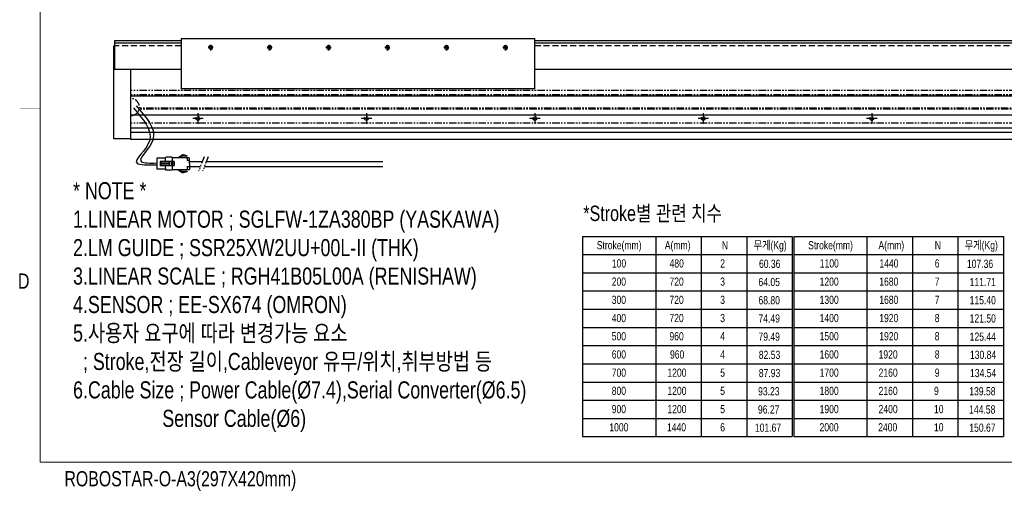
# Model space of a CAD drawing. Extents: x 4 to 2311, y -23 to 1597.
# Tile 1 of 22: x 6 to 1175, y -23 to 535. Entities that reach past the tile are written whole.
import ezdxf
from ezdxf.enums import TextEntityAlignment as Align

# ---------------------------------------------------------------- set-up
doc = ezdxf.new("R2010")
doc.units = 0
doc.header["$LTSCALE"] = 7
doc.header["$MEASUREMENT"] = 0
for name, pattern in [('CENTER', [2, 1.25, -0.25, 0.25, -0.25]), ('CENTER2', [28.575, 19.05, -3.175, 3.175, -3.175]), ('DASHED', [0.75, 0.5, -0.25]), ('PHANTOM', [2.5, 1.25, -0.25, 0.25, -0.25, 0.25, -0.25])]:
    doc.linetypes.add(name, pattern=pattern)
doc.layers.get('0').update_dxf_attribs({"linetype": 'CONTINUOUS'})
for name, color, linetype in [('2', 4, 'CONTINUOUS'), ('3', 4, 'CONTINUOUS'), ('C', 1, 'CENTER2'), ('CL', 1, 'CENTER'), ('D', 4, 'CONTINUOUS'), ('HIDDEN', 5, 'DASHED'), ('PHANTOM', 6, 'PHANTOM')]:
    doc.layers.add(name, color=color, linetype=linetype)
doc.styles.get("Standard").update_dxf_attribs({"font": 'Gulim.ttf', "width": 0.8})

# ---------------------------------------------------------------- blocks, each defined once
blk = doc.blocks.new('M5-b')
blk.add_circle((0, 0), 2.07)
at = {"layer": 'C'}
for p, q in [((3, 0), (-3, 0)), ((0, 3), (0, -3))]:
    blk.add_line(p, q, dxfattribs=at)
at = {"layer": 'D'}
blk.add_arc((0, 0), 2.5, 255, 165, dxfattribs=at)
blk = doc.blocks.new('A$C23AD1662')
for p, q in [((0, 17.5), (0, 3.5)), ((0, 17.5), (20.5, 17.5)), ((0, 14), (2.7, 14)), ((2.7, 19.7), (4.1, 19.7)), ((2.7, 19.2), (2.7, 19.7)), ((2.7, 19.2), (9.2, 19.2)), ((2.7, 17.5), (2.7, 14)), ((4.1, 20.1), (4.1, 19.7)), ((4.1, 20.1), (5.6, 20.1)), ((5.6, 20.5), (5.6, 20.1)), ((5.6, 20.5), (7.1, 20.5)), ((7.1, 21), (8.6, 21)), ((7.1, 21), (7.1, 20.5)), ((13.8, 17.5), (8.6, 21)), ((18, 13.1), (18, 7.9)), ((18, 13.1), (20.5, 13.1)), ((18.4, 13.1), (18.4, 7.9)), ((20.5, 18.2), (20.5, 2.7)), ((20.5, 18.2), (27.5, 18.2)), ((20.5, 17.5), (20.5, 3.5)), ((20.5, 13), (34.7, 13)), ((21.5, 13), (21.5, 8)), ((24, 13), (24, 8)), ((24, 12.5), (33.7, 12.5)), ((28.5, 17.2), (28.5, 13)), ((28.5, 17), (38.7, 17)), ((33.7, 13), (33.7, 8)), ((34.7, 13), (34.7, 8)), ((38.7, 17), (38.7, 4)), ((0, 11), (0, 11)), ((2.7, 7), (0, 7)), ((20.5, 3.5), (0, 3.5)), ((2.7, 7), (2.7, 3.5)), ((9.2, 1.7), (2.7, 1.7)), ((2.7, 1.7), (2.7, 1.3)), ((4.1, 1.3), (2.7, 1.3)), ((4.1, 1.3), (4.1, 0.9)), ((5.6, 0.9), (4.1, 0.9)), ((5.6, 0.9), (5.6, 0.4)), ((7.1, 0.4), (5.6, 0.4)), ((7.1, 0.4), (7.1, 0)), ((13.8, 3.5), (8.6, 0)), ((18, 7.9), (20.5, 7.9)), ((18.4, 10.5), (20.5, 10.5)), ((20.5, 8), (34.7, 8)), ((20.5, 2.7), (27.5, 2.7)), ((24, 10.7), (33.7, 10.7)), ((24, 10.2), (33.7, 10.2)), ((24, 8.5), (33.7, 8.5)), ((28.5, 8), (28.5, 3.7)), ((28.5, 4), (38.7, 4)), ((8.6, 0), (7.1, 0))]:
    blk.add_line(p, q)
for centre, radius, start, end in [((9.2, 15.7), 3.49, 30, 90), ((27.5, 17.2), 1, 0, 90), ((9.2, 5.2), 3.49, 270, 330), ((27.5, 3.7), 1, 270, 0)]:
    blk.add_arc(centre, radius, start, end)
blk = doc.blocks.new('A$C67637538')
for p, q in [((1559, 39.3), (0, 39.3)), ((0, 29.8), (0, 39.3)), ((0, 0.8), (0, 9.8)), ((1559, 0.8), (0, 0.8))]:
    blk.add_line(p, q)
at = {"linetype": 'ByBlock'}
for p, q in [((1559, 34.3), (0, 34.3)), ((1559, 33.3), (0, 33.3)), ((1549.3, 17.3), (9.7, 17.3)), ((1549.1, 18.3), (9.9, 18.3))]:
    blk.add_line(p, q, dxfattribs=at)
for centre in [(79.5, 6.3), (279.5, 6.3), (479.5, 6.3), (679.5, 6.3), (879.5, 6.3)]:
    blk.add_circle(centre, 2.25)
blk.add_arc((0, 19.8), 10, 270, 90, dxfattribs=at)
at = {"layer": 'CL', "linetype": 'CENTER', "ltscale": 0.25}
for p, q in [((79.5, 12.5), (79.5, 0)), ((279.5, 12.5), (279.5, 0)), ((479.5, 12.5), (479.5, 0)), ((679.5, 12.5), (679.5, 0)), ((879.5, 12.5), (879.5, 0)), ((85.8, 6.3), (73.3, 6.3)), ((285.8, 6.3), (273.3, 6.3)), ((485.8, 6.3), (473.3, 6.3)), ((685.8, 6.3), (673.3, 6.3)), ((885.8, 6.3), (873.3, 6.3))]:
    blk.add_line(p, q, dxfattribs=at)

msp = doc.modelspace()

# ---------------------------------------------------------------- linework, layer by layer
for p, q in [((117.194, 393.76), (117.194, 503.76001)), ((117.194, 503.76001), (118.14701, 503.76001)), ((118.14701, 509.76001), (118.14701, 475.76001)), ((197.194, 509.76001), (118.14701, 509.76001)), ((197.194, 507.26001), (118.14701, 507.26001)), ((197.194, 512.76001), (197.194, 474.26)), ((197.194, 512.76001), (617.194, 512.76001)), ((617.194, 452.76), (617.194, 512.76001)), ((1716.14701, 509.76001), (617.194, 509.76001)), ((1716.14701, 507.26001), (617.194, 507.26001)), ((197.194, 475.76001), (118.14701, 475.76001)), ((137.194, 475.76001), (137.194, 393.76)), ((197.194, 474.26), (197.194, 474.26)), ((197.194, 474.26), (197.194, 452.76)), ((1716.14701, 475.76001), (617.194, 475.76001)), ((617.194, 452.76001), (197.194, 452.76001)), ((1697.194, 444.26), (137.194, 444.26)), ((137.194, 444.26), (137.194, 392.76)), ((1697.194, 421.76), (137.194, 421.76)), ((1697.194, 406.36), (137.194, 406.36)), ((1697.194, 401.16), (137.194, 401.16)), ((137.194, 393.76), (117.194, 393.76)), ((1697.194, 392.76), (137.194, 392.76)), ((206.94616, 366.88949), (222.41086, 366.88949)), ((227.28886, 366.88949), (436.73397, 366.88949)), ((206.92366, 360.64636), (219.99512, 360.64636)), ((224.87312, 360.64636), (436.73397, 360.64636))]:
    msp.add_line(p, q)
at = {"const_width": 1.2}
for points in [[(30, 1564), (30, 10)], [(30, 10), (2310, 10)]]:
    msp.add_lwpolyline(points, dxfattribs=at)
for points, knots in [([(143.7689, 432.74687), (155.48533, 419.55068), (178.32129, 393.83058), (137.08535, 364.90858), (160.02715, 364.67514), (168.27642, 365.02522)], [0, 0, 0, 0, 45.9604171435, 89.5793224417, 110.0213125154, 110.0213125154, 110.0213125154, 110.0213125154]), ([(140.4839, 430.41287), (151.76173, 417.33314), (174.12632, 391.39525), (130.16296, 362.14026), (157.80938, 362.57464), (168.27642, 362.92984)], [0, 0, 0, 0, 44.9353159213, 89.1093678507, 114.2614506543, 114.2614506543, 114.2614506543, 114.2614506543])]:
    msp.add_open_spline(points, degree=3, knots=knots)
at = {"layer": '2'}
for p, q in [((673.8018, 277.935), (922.7526, 277.935)), ((673.8018, 277.935), (673.8018, 40.335)), ((760.7526, 277.935), (760.7526, 40.335)), ((814.7526, 277.935), (814.7526, 40.335)), ((868.7526, 277.935), (868.7526, 40.335)), ((868.7526, 277.935), (868.7526, 40.335)), ((922.7526, 277.935), (922.7526, 40.335)), ((924.5526, 277.935), (924.5526, 40.335)), ((924.5526, 277.935), (1173.5034, 277.935)), ((924.5526, 277.935), (924.5526, 40.335)), ((1011.5034, 277.935), (1011.5034, 40.335)), ((1065.5034, 277.935), (1065.5034, 40.335)), ((1065.5034, 277.935), (1065.5034, 40.335)), ((1119.5034, 277.935), (1119.5034, 40.335)), ((1173.5034, 277.935), (1173.5034, 40.335)), ((673.8018, 256.335), (922.7526, 256.335)), ((924.5526, 256.335), (1173.5034, 256.335)), ((673.8018, 234.735), (922.7526, 234.735)), ((924.5526, 234.735), (1173.5034, 234.735)), ((673.8018, 213.135), (922.7526, 213.135)), ((924.5526, 213.135), (1173.5034, 213.135)), ((673.8018, 191.535), (922.7526, 191.535)), ((924.5526, 191.535), (1173.5034, 191.535)), ((673.8018, 169.935), (922.7526, 169.935)), ((924.5526, 169.935), (1173.5034, 169.935)), ((673.8018, 148.335), (922.7526, 148.335)), ((924.5526, 148.335), (1173.5034, 148.335)), ((673.8018, 126.735), (922.7526, 126.735)), ((924.5526, 126.735), (1173.5034, 126.735)), ((673.8018, 105.135), (922.7526, 105.135)), ((924.5526, 105.135), (1173.5034, 105.135)), ((673.8018, 83.535), (922.7526, 83.535)), ((924.5526, 83.535), (1173.5034, 83.535)), ((673.8018, 61.935), (922.7526, 61.935)), ((924.5526, 61.935), (1173.5034, 61.935)), ((673.8018, 40.335), (922.7526, 40.335)), ((924.5526, 40.335), (1173.5034, 40.335))]:
    msp.add_line(p, q, dxfattribs=at)
at = {"layer": '3', "const_width": 0.3}
msp.add_lwpolyline([(6, 430), (30, 430)], dxfattribs=at)
at = {"layer": 'HIDDEN', "color": 3, "ltscale": 2}
for p, q in [((197.194, 503.76001), (118.14701, 503.76001)), ((1716.14701, 503.76001), (617.194, 503.76001))]:
    msp.add_line(p, q, dxfattribs=at)
at = {"layer": 'PHANTOM'}
for p, q in [((224.56142, 372.44732), (217.83442, 355.06232)), ((229.43942, 372.44732), (222.71242, 355.06232))]:
    msp.add_line(p, q, dxfattribs=at)

# ---------------------------------------------------------------- block references
for p in [(232.194, 501.76001), (302.194, 501.76001), (372.194, 501.76001), (442.194, 501.76001), (512.194, 501.76001), (582.194, 501.76001)]:
    msp.add_blockref('M5-b', p)
at = {"xscale": -1, "rotation": 0.1720048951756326}
msp.add_blockref('A$C23AD1662', (206.97919, 353.72716), dxfattribs=at)
at = {"layer": 'PHANTOM'}
msp.add_blockref('A$C67637538', (137.694, 411.51), dxfattribs=at)

# ---------------------------------------------------------------- texts
at = {"attachment_point": 1}
for s, insert, char_height in [('* NOTE *\\P1.LINEAR MOTOR ; SGLFW-1ZA380BP (YASKAWA)\\P2.LM GUIDE ; SSR25XW2UU+00L-II (THK)\\P3.LINEAR SCALE ; RGH41B05L00A (RENISHAW)\\P4.SENSOR ; EE-SX674 (OMRON)\\P5.사용자 요구에 따라 변경가능 요소\\P  ; Stroke,전장 길이,Cableveyor 유무/위치,취부방법 등\\P6.Cable Size ; Power Cable(%%C7.4),Serial Converter(%%C6.5)\\P                  Sensor Cable(%%C6)\\P\\P            ', (68.8894, 342.197), 20.25), ('*Stroke{\\f굴림|b0|i0|c129|p49;별} {\\f굴림|b0|i0|c129|p49;관련} {\\f굴림|b0|i0|c129|p49;치수}', (674.74945, 314.33575), 18.225), ('Stroke(mm)', (690.7677, 272.28768), 9.72), ('무게(Kg)', (876.9507, 272.28768), 9.72), ('Stroke(mm)', (941.721, 272.28768), 9.72), ('무게(Kg)', (1127.7015, 272.28768), 9.72), ('60.36', (883.37027, 250.23074), 9.72), ('107.36', (1130.27207, 250.23074), 9.72), ('64.05', (882.75827, 228.63074), 9.72), ('111.71', (1133.50907, 228.63074), 9.72), ('68.80', (882.75827, 207.03074), 9.72), ('115.40', (1133.50907, 207.03074), 9.72), ('74.49', (882.75827, 185.43074), 9.72), ('121.50', (1133.50907, 185.43074), 9.72), ('79.49', (882.75827, 163.83074), 9.72), ('125.44', (1133.50907, 163.83074), 9.72), ('82.53', (883.15067, 142.23074), 9.72), ('130.84', (1133.90147, 142.23074), 9.72), ('87.93', (883.15157, 120.63074), 9.72), ('134.54', (1133.90237, 120.63074), 9.72), ('93.23', (882.32159, 99.03074), 9.72), ('139.58', (1133.07239, 99.03074), 9.72), ('96.27', (882.12089, 77.43074), 9.72), ('144.58', (1132.87169, 77.43074), 9.72), ('101.67', (878.52029, 55.83074), 9.72), ('150.67', (1133.12009, 55.83074), 9.72)]:
    msp.add_mtext(s, dxfattribs=dict(at, insert=insert, char_height=char_height))
at = {"char_height": 9.72, "width": 38.691, "attachment_point": 1}
for s, insert in [('A(mm)', (771.55602, 272.28768)), ('N', (839.2047, 272.28768)), ('A(mm)', (1025.22912, 272.28768)), ('N', (1092.0552, 272.28768)), ('100', (708.7245, 250.68768)), ('480', (777.20316, 250.68768)), ('2', (837.31704, 250.68768)), ('1100', (955.52844, 250.68768)), ('1440', (1026.37392, 250.68768)), ('6', (1092.0552, 250.68768)), ('200', (708.53766, 229.08768)), ('720', (777.01632, 229.08768)), ('3', (837.31704, 229.08768)), ('1200', (955.3416, 229.08768)), ('1680', (1026.18708, 229.08768)), ('7', (1092.0552, 229.08768)), ('300', (708.53766, 207.48768)), ('720', (777.01632, 207.48768)), ('3', (837.31704, 207.48768)), ('1300', (955.3416, 207.48768)), ('1680', (1026.18708, 207.48768)), ('7', (1092.0552, 207.48768)), ('400', (708.53766, 185.88768)), ('720', (777.01632, 185.88768)), ('3', (837.31704, 185.88768)), ('1400', (955.3416, 185.88768)), ('1920', (1026.18708, 185.88768)), ('8', (1092.0552, 185.88768)), ('500', (708.53766, 164.28768)), ('960', (777.01632, 164.28768)), ('4', (837.31704, 164.28768)), ('1500', (955.3416, 164.28768)), ('1920', (1026.18708, 164.28768)), ('8', (1092.0552, 164.28768)), ('600', (708.53766, 142.68768)), ('960', (777.68358, 142.68768)), ('4', (837.31704, 142.68768)), ('1600', (955.3416, 142.68768)), ('1920', (1025.37168, 142.68768)), ('8', (1092.0552, 142.68768)), ('700', (708.53766, 121.08768)), ('1200', (774.62088, 121.08768)), ('5', (837.31704, 121.08768)), ('1700', (955.3416, 121.08768)), ('2160', (1025.37168, 121.08768)), ('9', (1092.0552, 121.08768)), ('800', (708.53766, 99.48768)), ('1200', (774.62088, 99.48768)), ('5', (837.31704, 99.48768)), ('1800', (955.3416, 99.48768)), ('2160', (1025.37168, 99.48768)), ('9', (1091.16204, 99.48768)), ('900', (708.53766, 77.88768)), ('1200', (774.62088, 77.88768)), ('5', (837.31704, 77.88768)), ('1900', (955.3416, 77.88768)), ('2400', (1025.37168, 77.88768)), ('10', (1091.16204, 77.88768)), ('1000', (705.6627, 56.28768)), ('1440', (774.14136, 56.28768)), ('6', (837.31704, 56.28768)), ('2000', (955.2498, 56.28768)), ('2400', (1024.89216, 56.28768)), ('10', (1091.16204, 56.28768))]:
    msp.add_mtext(s, dxfattribs=dict(at, insert=insert))
at = {"layer": '3', "width": 0.8}
for s, p in [('D', (10.3062, 224.8678)), ('ROBOSTAR-O-A3(297X420mm)', (196.3086, -11.8328))]:
    msp.add_text(s, height=18, dxfattribs=at).set_placement(p, align=Align.MIDDLE)

doc.saveas('drawing.dxf')
